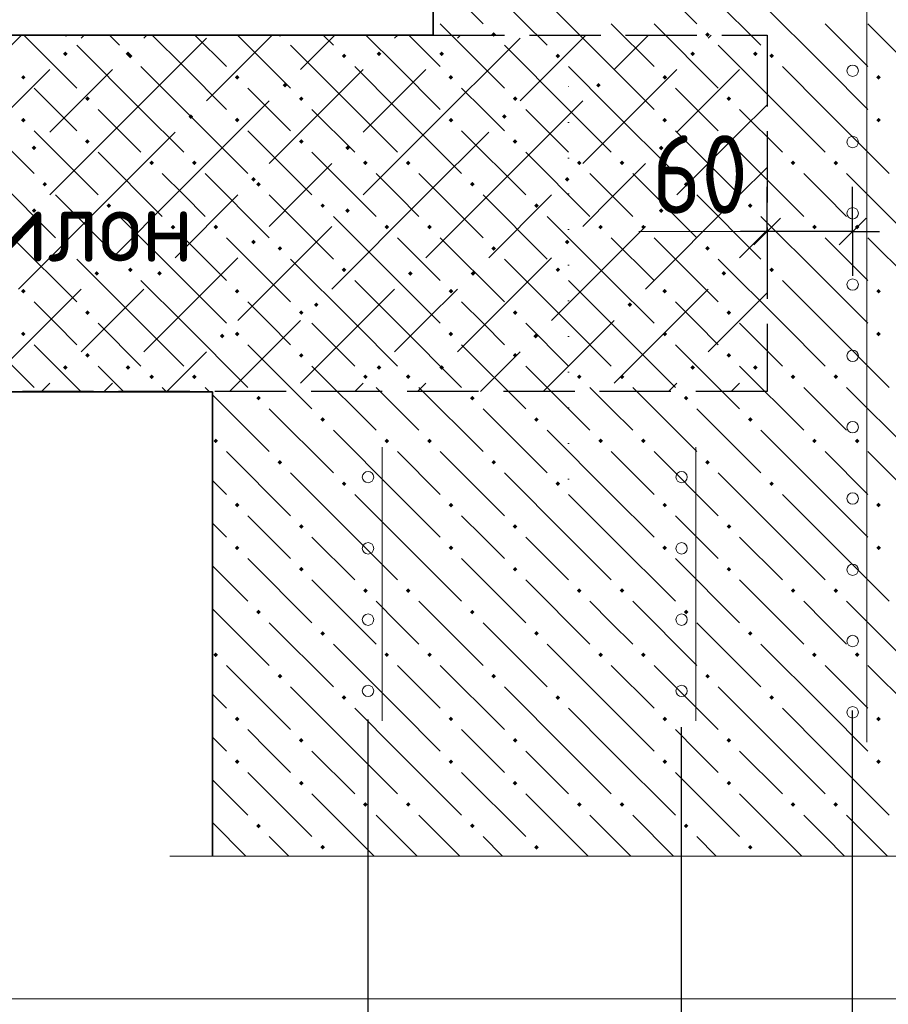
# Model space of a CAD drawing. Header units: millimetres. Extents: x 0 to 50400, y 0 to 35640.
# Tile 30 of 52: x 21559 to 24485, y 11624 to 14938. Entities that reach past the tile are written whole.
import ezdxf

# ---------------------------------------------------------------- set-up
doc = ezdxf.new("R2010")
doc.units = ezdxf.units.MM
doc.linetypes.add('______2', pattern=[324, 240, -84])
doc.linetypes.add('______9', pattern=[120, 0, -120])
for name, color, linetype, lineweight in [('Standard', 7, 'Continuous', 25), ('ЖБ Перекрытие верхний уровень', 7, 'Continuous', 35), ('ЖБ Пилон', 7, 'Continuous', 35), ('Размерная линия_ общее', 7, 'Continuous', 13)]:
    doc.layers.add(name, color=color, linetype=linetype, lineweight=lineweight)
doc.layers.add('Вспомогательная арматура', color=7, linetype='Continuous', lineweight=18, true_color=0x656565)
doc.layers.add('Поперечная арматура', color=7, linetype='Continuous', lineweight=18, true_color=0x5a2814)
doc.layers.add('Размерная выноска', color=7, linetype='Continuous')
doc.styles.add('ISOCPEUR', font='txt')

msp = doc.modelspace()

# ---------------------------------------------------------------- hatches: boundary and pattern name
at = {"layer": 'Standard', "linetype": 'Continuous', "lineweight": 13, "transparency": 33554687}
for points in [[(21705.5, 14823.5), (21713.3, 14831.3), (21721.1, 14823.5), (21713.3, 14815.7)], [(21916.7, 14823.5), (21924.5, 14831.3), (21932.3, 14823.5), (21924.5, 14815.7)], [(22761.5, 14823.5), (22769.3, 14831.3), (22777.1, 14823.5), (22769.3, 14815.7)], [(22972.7, 14823.5), (22980.5, 14831.3), (22988.3, 14823.5), (22980.5, 14815.7)], [(23817.5, 14823.5), (23825.3, 14831.3), (23833.1, 14823.5), (23825.3, 14815.7)], [(24028.7, 14823.5), (24036.5, 14831.3), (24044.3, 14823.5), (24036.5, 14815.7)], [(22444.7, 14717.9), (22452.5, 14725.7), (22460.3, 14717.9), (22452.5, 14710.1)], [(23500.7, 14717.9), (23508.5, 14725.7), (23516.3, 14717.9), (23508.5, 14710.1)], [(22127.9, 14612.3), (22135.7, 14620.1), (22143.5, 14612.3), (22135.7, 14604.5)], [(23183.9, 14612.3), (23191.7, 14620.1), (23199.5, 14612.3), (23191.7, 14604.5)], [(21599.9, 14506.7), (21607.7, 14514.5), (21615.5, 14506.7), (21607.7, 14498.9)], [(22655.9, 14506.7), (22663.7, 14514.5), (22671.5, 14506.7), (22663.7, 14498.9)], [(23711.9, 14506.7), (23719.7, 14514.5), (23727.5, 14506.7), (23719.7, 14498.9)], [(22339.1, 14401.1), (22346.9, 14408.9), (22354.7, 14401.1), (22346.9, 14393.3)], [(23395.1, 14401.1), (23402.9, 14408.9), (23410.7, 14401.1), (23402.9, 14393.3)], [(21599.9, 14295.5), (21607.7, 14303.3), (21615.5, 14295.5), (21607.7, 14287.7)], [(22655.9, 14295.5), (22663.7, 14303.3), (22671.5, 14295.5), (22663.7, 14287.7)], [(23711.9, 14295.5), (23719.7, 14303.3), (23727.5, 14295.5), (23719.7, 14287.7)], [(22339.1, 14189.9), (22346.9, 14197.7), (22354.7, 14189.9), (22346.9, 14182.1)], [(23395.1, 14189.9), (23402.9, 14197.7), (23410.7, 14189.9), (23402.9, 14182.1)], [(21811.1, 14084.3), (21818.9, 14092.1), (21826.7, 14084.3), (21818.9, 14076.5)], [(22022.3, 14084.3), (22030.1, 14092.1), (22037.9, 14084.3), (22030.1, 14076.5)], [(22867.1, 14084.3), (22874.9, 14092.1), (22882.7, 14084.3), (22874.9, 14076.5)], [(23078.3, 14084.3), (23086.1, 14092.1), (23093.9, 14084.3), (23086.1, 14076.5)], [(23923.1, 14084.3), (23930.9, 14092.1), (23938.7, 14084.3), (23930.9, 14076.5)], [(22550.3, 13978.7), (22558.1, 13986.5), (22565.9, 13978.7), (22558.1, 13970.9)], [(23606.3, 13978.7), (23614.1, 13986.5), (23621.9, 13978.7), (23614.1, 13970.9)], [(22233.5, 13873.1), (22241.3, 13880.9), (22249.1, 13873.1), (22241.3, 13865.3)], [(23289.5, 13873.1), (23297.3, 13880.9), (23305.1, 13873.1), (23297.3, 13865.3)], [(21705.5, 13767.5), (21713.3, 13775.3), (21721.1, 13767.5), (21713.3, 13759.7)], [(21916.7, 13767.5), (21924.5, 13775.3), (21932.3, 13767.5), (21924.5, 13759.7)], [(22761.5, 13767.5), (22769.3, 13775.3), (22777.1, 13767.5), (22769.3, 13759.7)], [(22972.7, 13767.5), (22980.5, 13775.3), (22988.3, 13767.5), (22980.5, 13759.7)], [(23817.5, 13767.5), (23825.3, 13775.3), (23833.1, 13767.5), (23825.3, 13759.7)], [(24028.7, 13767.5), (24036.5, 13775.3), (24044.3, 13767.5), (24036.5, 13759.7)]]:
    msp.add_hatch(color=7, dxfattribs=at).paths.add_polyline_path(points, flags=16)
at = {"layer": 'ЖБ Перекрытие верхний уровень', "linetype": 'Continuous', "lineweight": 18, "transparency": 33554687}
for points in [[(21721.8, 14886.6), (21715.7, 14880.5), (21709.6, 14886.6)], [(22441.8, 14886.6), (22435.7, 14880.5), (22429.6, 14886.6)], [(23147.9, 14888.3), (23155.7, 14896.1), (23163.5, 14888.3), (23155.7, 14880.5)], [(23867.9, 14888.3), (23875.7, 14896.1), (23883.5, 14888.3), (23875.7, 14880.5)], [(21923.9, 14816.3), (21931.7, 14824.1), (21939.5, 14816.3), (21931.7, 14808.5)], [(22643.9, 14816.3), (22651.7, 14824.1), (22659.5, 14816.3), (22651.7, 14808.5)], [(23363.9, 14816.3), (23371.7, 14824.1), (23379.5, 14816.3), (23371.7, 14808.5)], [(24083.9, 14816.3), (24091.7, 14824.1), (24099.5, 14816.3), (24091.7, 14808.5)], [(21563.9, 14744.3), (21571.7, 14752.1), (21579.5, 14744.3), (21571.7, 14736.5)], [(22283.9, 14744.3), (22291.7, 14752.1), (22299.5, 14744.3), (22291.7, 14736.5)], [(23003.9, 14744.3), (23011.7, 14752.1), (23019.5, 14744.3), (23011.7, 14736.5)], [(23723.9, 14744.3), (23731.7, 14752.1), (23739.5, 14744.3), (23731.7, 14736.5)], [(24443.9, 14744.3), (24451.7, 14752.1), (24459.5, 14744.3), (24451.7, 14736.5)], [(21779.9, 14672.3), (21787.7, 14680.1), (21795.5, 14672.3), (21787.7, 14664.5)], [(22499.9, 14672.3), (22507.7, 14680.1), (22515.5, 14672.3), (22507.7, 14664.5)], [(23219.9, 14672.3), (23227.7, 14680.1), (23235.5, 14672.3), (23227.7, 14664.5)], [(23939.9, 14672.3), (23947.7, 14680.1), (23955.5, 14672.3), (23947.7, 14664.5)], [(21563.9, 14600.3), (21571.7, 14608.1), (21579.5, 14600.3), (21571.7, 14592.5)], [(22283.9, 14600.3), (22291.7, 14608.1), (22299.5, 14600.3), (22291.7, 14592.5)], [(23003.9, 14600.3), (23011.7, 14608.1), (23019.5, 14600.3), (23011.7, 14592.5)], [(23723.9, 14600.3), (23731.7, 14608.1), (23739.5, 14600.3), (23731.7, 14592.5)], [(24443.9, 14600.3), (24451.7, 14608.1), (24459.5, 14600.3), (24451.7, 14592.5)], [(21779.9, 14528.3), (21787.7, 14536.1), (21795.5, 14528.3), (21787.7, 14520.5)], [(22499.9, 14528.3), (22507.7, 14536.1), (22515.5, 14528.3), (22507.7, 14520.5)], [(23219.9, 14528.3), (23227.7, 14536.1), (23235.5, 14528.3), (23227.7, 14520.5)], [(23939.9, 14528.3), (23947.7, 14536.1), (23955.5, 14528.3), (23947.7, 14520.5)], [(21995.9, 14456.3), (22003.7, 14464.1), (22011.5, 14456.3), (22003.7, 14448.5)], [(22139.9, 14456.3), (22147.7, 14464.1), (22155.5, 14456.3), (22147.7, 14448.5)], [(22715.9, 14456.3), (22723.7, 14464.1), (22731.5, 14456.3), (22723.7, 14448.5)], [(22859.9, 14456.3), (22867.7, 14464.1), (22875.5, 14456.3), (22867.7, 14448.5)], [(23435.9, 14456.3), (23443.7, 14464.1), (23451.5, 14456.3), (23443.7, 14448.5)], [(23579.9, 14456.3), (23587.7, 14464.1), (23595.5, 14456.3), (23587.7, 14448.5)], [(24155.9, 14456.3), (24163.7, 14464.1), (24171.5, 14456.3), (24163.7, 14448.5)], [(24299.9, 14456.3), (24307.7, 14464.1), (24315.5, 14456.3), (24307.7, 14448.5)], [(21635.9, 14384.3), (21643.7, 14392.1), (21651.5, 14384.3), (21643.7, 14376.5)], [(22355.9, 14384.3), (22363.7, 14392.1), (22371.5, 14384.3), (22363.7, 14376.5)], [(23075.9, 14384.3), (23083.7, 14392.1), (23091.5, 14384.3), (23083.7, 14376.5)], [(23795.9, 14384.3), (23803.7, 14392.1), (23811.5, 14384.3), (23803.7, 14376.5)], [(21851.9, 14312.3), (21859.7, 14320.1), (21867.5, 14312.3), (21859.7, 14304.5)], [(22571.9, 14312.3), (22579.7, 14320.1), (22587.5, 14312.3), (22579.7, 14304.5)], [(23291.9, 14312.3), (23299.7, 14320.1), (23307.5, 14312.3), (23299.7, 14304.5)], [(24011.9, 14312.3), (24019.7, 14320.1), (24027.5, 14312.3), (24019.7, 14304.5)], [(22067.9, 14240.3), (22075.7, 14248.1), (22083.5, 14240.3), (22075.7, 14232.5)], [(22211.9, 14240.3), (22219.7, 14248.1), (22227.5, 14240.3), (22219.7, 14232.5)], [(22787.9, 14240.3), (22795.7, 14248.1), (22803.5, 14240.3), (22795.7, 14232.5)], [(22931.9, 14240.3), (22939.7, 14248.1), (22947.5, 14240.3), (22939.7, 14232.5)], [(23507.9, 14240.3), (23515.7, 14248.1), (23523.5, 14240.3), (23515.7, 14232.5)], [(23651.9, 14240.3), (23659.7, 14248.1), (23667.5, 14240.3), (23659.7, 14232.5)], [(24227.9, 14240.3), (24235.7, 14248.1), (24243.5, 14240.3), (24235.7, 14232.5)], [(24371.9, 14240.3), (24379.7, 14248.1), (24387.5, 14240.3), (24379.7, 14232.5)], [(21707.9, 14168.3), (21715.7, 14176.1), (21723.5, 14168.3), (21715.7, 14160.5)], [(22427.9, 14168.3), (22435.7, 14176.1), (22443.5, 14168.3), (22435.7, 14160.5)], [(23147.9, 14168.3), (23155.7, 14176.1), (23163.5, 14168.3), (23155.7, 14160.5)], [(23867.9, 14168.3), (23875.7, 14176.1), (23883.5, 14168.3), (23875.7, 14160.5)], [(21923.9, 14096.3), (21931.7, 14104.1), (21939.5, 14096.3), (21931.7, 14088.5)], [(22643.9, 14096.3), (22651.7, 14104.1), (22659.5, 14096.3), (22651.7, 14088.5)], [(23363.9, 14096.3), (23371.7, 14104.1), (23379.5, 14096.3), (23371.7, 14088.5)], [(24083.9, 14096.3), (24091.7, 14104.1), (24099.5, 14096.3), (24091.7, 14088.5)], [(21563.9, 14024.3), (21571.7, 14032.1), (21579.5, 14024.3), (21571.7, 14016.5)], [(22283.9, 14024.3), (22291.7, 14032.1), (22299.5, 14024.3), (22291.7, 14016.5)], [(23003.9, 14024.3), (23011.7, 14032.1), (23019.5, 14024.3), (23011.7, 14016.5)], [(23723.9, 14024.3), (23731.7, 14032.1), (23739.5, 14024.3), (23731.7, 14016.5)], [(24443.9, 14024.3), (24451.7, 14032.1), (24459.5, 14024.3), (24451.7, 14016.5)], [(21779.9, 13952.3), (21787.7, 13960.1), (21795.5, 13952.3), (21787.7, 13944.5)], [(22499.9, 13952.3), (22507.7, 13960.1), (22515.5, 13952.3), (22507.7, 13944.5)], [(23219.9, 13952.3), (23227.7, 13960.1), (23235.5, 13952.3), (23227.7, 13944.5)], [(23939.9, 13952.3), (23947.7, 13960.1), (23955.5, 13952.3), (23947.7, 13944.5)], [(21563.9, 13880.3), (21571.7, 13888.1), (21579.5, 13880.3), (21571.7, 13872.5)], [(22283.9, 13880.3), (22291.7, 13888.1), (22299.5, 13880.3), (22291.7, 13872.5)], [(23003.9, 13880.3), (23011.7, 13888.1), (23019.5, 13880.3), (23011.7, 13872.5)], [(23723.9, 13880.3), (23731.7, 13888.1), (23739.5, 13880.3), (23731.7, 13872.5)], [(24443.9, 13880.3), (24451.7, 13888.1), (24459.5, 13880.3), (24451.7, 13872.5)], [(21779.9, 13808.3), (21787.7, 13816.1), (21795.5, 13808.3), (21787.7, 13800.5)], [(22499.9, 13808.3), (22507.7, 13816.1), (22515.5, 13808.3), (22507.7, 13800.5)], [(23219.9, 13808.3), (23227.7, 13816.1), (23235.5, 13808.3), (23227.7, 13800.5)], [(23939.9, 13808.3), (23947.7, 13816.1), (23955.5, 13808.3), (23947.7, 13800.5)], [(21995.9, 13736.3), (22003.7, 13744.1), (22011.5, 13736.3), (22003.7, 13728.5)], [(22139.9, 13736.3), (22147.7, 13744.1), (22155.5, 13736.3), (22147.7, 13728.5)], [(22715.9, 13736.3), (22723.7, 13744.1), (22731.5, 13736.3), (22723.7, 13728.5)], [(22859.9, 13736.3), (22867.7, 13744.1), (22875.5, 13736.3), (22867.7, 13728.5)], [(23435.9, 13736.3), (23443.7, 13744.1), (23451.5, 13736.3), (23443.7, 13728.5)], [(23579.9, 13736.3), (23587.7, 13744.1), (23595.5, 13736.3), (23587.7, 13728.5)], [(24155.9, 13736.3), (24163.7, 13744.1), (24171.5, 13736.3), (24163.7, 13728.5)], [(24299.9, 13736.3), (24307.7, 13744.1), (24315.5, 13736.3), (24307.7, 13728.5)], [(22355.9, 13664.3), (22363.7, 13672.1), (22371.5, 13664.3), (22363.7, 13656.5)], [(23075.9, 13664.3), (23083.7, 13672.1), (23091.5, 13664.3), (23083.7, 13656.5)], [(23795.9, 13664.3), (23803.7, 13672.1), (23811.5, 13664.3), (23803.7, 13656.5)], [(22571.9, 13592.3), (22579.7, 13600.1), (22587.5, 13592.3), (22579.7, 13584.5)], [(23291.9, 13592.3), (23299.7, 13600.1), (23307.5, 13592.3), (23299.7, 13584.5)], [(24011.9, 13592.3), (24019.7, 13600.1), (24027.5, 13592.3), (24019.7, 13584.5)], [(22211.9, 13520.3), (22219.7, 13528.1), (22227.5, 13520.3), (22219.7, 13512.5)], [(22787.9, 13520.3), (22795.7, 13528.1), (22803.5, 13520.3), (22795.7, 13512.5)], [(22931.9, 13520.3), (22939.7, 13528.1), (22947.5, 13520.3), (22939.7, 13512.5)], [(23507.9, 13520.3), (23515.7, 13528.1), (23523.5, 13520.3), (23515.7, 13512.5)], [(23651.9, 13520.3), (23659.7, 13528.1), (23667.5, 13520.3), (23659.7, 13512.5)], [(24227.9, 13520.3), (24235.7, 13528.1), (24243.5, 13520.3), (24235.7, 13512.5)], [(24371.9, 13520.3), (24379.7, 13528.1), (24387.5, 13520.3), (24379.7, 13512.5)], [(22427.9, 13448.3), (22435.7, 13456.1), (22443.5, 13448.3), (22435.7, 13440.5)], [(23147.9, 13448.3), (23155.7, 13456.1), (23163.5, 13448.3), (23155.7, 13440.5)], [(23867.9, 13448.3), (23875.7, 13456.1), (23883.5, 13448.3), (23875.7, 13440.5)], [(22643.9, 13376.3), (22651.7, 13384.1), (22659.5, 13376.3), (22651.7, 13368.5)], [(23363.9, 13376.3), (23371.7, 13384.1), (23379.5, 13376.3), (23371.7, 13368.5)], [(24083.9, 13376.3), (24091.7, 13384.1), (24099.5, 13376.3), (24091.7, 13368.5)], [(22283.9, 13304.3), (22291.7, 13312.1), (22299.5, 13304.3), (22291.7, 13296.5)], [(23003.9, 13304.3), (23011.7, 13312.1), (23019.5, 13304.3), (23011.7, 13296.5)], [(23723.9, 13304.3), (23731.7, 13312.1), (23739.5, 13304.3), (23731.7, 13296.5)], [(24443.9, 13304.3), (24451.7, 13312.1), (24459.5, 13304.3), (24451.7, 13296.5)], [(22499.9, 13232.3), (22507.7, 13240.1), (22515.5, 13232.3), (22507.7, 13224.5)], [(23219.9, 13232.3), (23227.7, 13240.1), (23235.5, 13232.3), (23227.7, 13224.5)], [(23939.9, 13232.3), (23947.7, 13240.1), (23955.5, 13232.3), (23947.7, 13224.5)], [(22283.9, 13160.3), (22291.7, 13168.1), (22299.5, 13160.3), (22291.7, 13152.5)], [(23003.9, 13160.3), (23011.7, 13168.1), (23019.5, 13160.3), (23011.7, 13152.5)], [(23723.9, 13160.3), (23731.7, 13168.1), (23739.5, 13160.3), (23731.7, 13152.5)], [(24443.9, 13160.3), (24451.7, 13168.1), (24459.5, 13160.3), (24451.7, 13152.5)], [(22499.9, 13088.3), (22507.7, 13096.1), (22515.5, 13088.3), (22507.7, 13080.5)], [(23219.9, 13088.3), (23227.7, 13096.1), (23235.5, 13088.3), (23227.7, 13080.5)], [(23939.9, 13088.3), (23947.7, 13096.1), (23955.5, 13088.3), (23947.7, 13080.5)], [(22715.9, 13016.3), (22723.7, 13024.1), (22731.5, 13016.3), (22723.7, 13008.5)], [(22859.9, 13016.3), (22867.7, 13024.1), (22875.5, 13016.3), (22867.7, 13008.5)], [(23435.9, 13016.3), (23443.7, 13024.1), (23451.5, 13016.3), (23443.7, 13008.5)], [(23579.9, 13016.3), (23587.7, 13024.1), (23595.5, 13016.3), (23587.7, 13008.5)], [(24155.9, 13016.3), (24163.7, 13024.1), (24171.5, 13016.3), (24163.7, 13008.5)], [(24299.9, 13016.3), (24307.7, 13024.1), (24315.5, 13016.3), (24307.7, 13008.5)], [(22355.9, 12944.3), (22363.7, 12952.1), (22371.5, 12944.3), (22363.7, 12936.5)], [(23075.9, 12944.3), (23083.7, 12952.1), (23091.5, 12944.3), (23083.7, 12936.5)], [(23795.9, 12944.3), (23803.7, 12952.1), (23811.5, 12944.3), (23803.7, 12936.5)], [(22571.9, 12872.3), (22579.7, 12880.1), (22587.5, 12872.3), (22579.7, 12864.5)], [(23291.9, 12872.3), (23299.7, 12880.1), (23307.5, 12872.3), (23299.7, 12864.5)], [(24011.9, 12872.3), (24019.7, 12880.1), (24027.5, 12872.3), (24019.7, 12864.5)], [(22211.9, 12800.3), (22219.7, 12808.1), (22227.5, 12800.3), (22219.7, 12792.5)], [(22787.9, 12800.3), (22795.7, 12808.1), (22803.5, 12800.3), (22795.7, 12792.5)], [(22931.9, 12800.3), (22939.7, 12808.1), (22947.5, 12800.3), (22939.7, 12792.5)], [(23507.9, 12800.3), (23515.7, 12808.1), (23523.5, 12800.3), (23515.7, 12792.5)], [(23651.9, 12800.3), (23659.7, 12808.1), (23667.5, 12800.3), (23659.7, 12792.5)], [(24227.9, 12800.3), (24235.7, 12808.1), (24243.5, 12800.3), (24235.7, 12792.5)], [(24371.9, 12800.3), (24379.7, 12808.1), (24387.5, 12800.3), (24379.7, 12792.5)], [(22427.9, 12728.3), (22435.7, 12736.1), (22443.5, 12728.3), (22435.7, 12720.5)], [(23147.9, 12728.3), (23155.7, 12736.1), (23163.5, 12728.3), (23155.7, 12720.5)], [(23867.9, 12728.3), (23875.7, 12736.1), (23883.5, 12728.3), (23875.7, 12720.5)], [(22643.9, 12656.3), (22651.7, 12664.1), (22659.5, 12656.3), (22651.7, 12648.5)], [(23363.9, 12656.3), (23371.7, 12664.1), (23379.5, 12656.3), (23371.7, 12648.5)], [(24083.9, 12656.3), (24091.7, 12664.1), (24099.5, 12656.3), (24091.7, 12648.5)], [(22283.9, 12584.3), (22291.7, 12592.1), (22299.5, 12584.3), (22291.7, 12576.5)], [(23003.9, 12584.3), (23011.7, 12592.1), (23019.5, 12584.3), (23011.7, 12576.5)], [(23723.9, 12584.3), (23731.7, 12592.1), (23739.5, 12584.3), (23731.7, 12576.5)], [(24443.9, 12584.3), (24451.7, 12592.1), (24459.5, 12584.3), (24451.7, 12576.5)], [(22499.9, 12512.3), (22507.7, 12520.1), (22515.5, 12512.3), (22507.7, 12504.5)], [(23219.9, 12512.3), (23227.7, 12520.1), (23235.5, 12512.3), (23227.7, 12504.5)], [(23939.9, 12512.3), (23947.7, 12520.1), (23955.5, 12512.3), (23947.7, 12504.5)], [(22283.9, 12440.3), (22291.7, 12448.1), (22299.5, 12440.3), (22291.7, 12432.5)], [(23003.9, 12440.3), (23011.7, 12448.1), (23019.5, 12440.3), (23011.7, 12432.5)], [(23723.9, 12440.3), (23731.7, 12448.1), (23739.5, 12440.3), (23731.7, 12432.5)], [(24443.9, 12440.3), (24451.7, 12448.1), (24459.5, 12440.3), (24451.7, 12432.5)], [(22499.9, 12368.3), (22507.7, 12376.1), (22515.5, 12368.3), (22507.7, 12360.5)], [(23219.9, 12368.3), (23227.7, 12376.1), (23235.5, 12368.3), (23227.7, 12360.5)], [(23939.9, 12368.3), (23947.7, 12376.1), (23955.5, 12368.3), (23947.7, 12360.5)], [(22715.9, 12296.3), (22723.7, 12304.1), (22731.5, 12296.3), (22723.7, 12288.5)], [(22859.9, 12296.3), (22867.7, 12304.1), (22875.5, 12296.3), (22867.7, 12288.5)], [(23435.9, 12296.3), (23443.7, 12304.1), (23451.5, 12296.3), (23443.7, 12288.5)], [(23579.9, 12296.3), (23587.7, 12304.1), (23595.5, 12296.3), (23587.7, 12288.5)], [(24155.9, 12296.3), (24163.7, 12304.1), (24171.5, 12296.3), (24163.7, 12288.5)], [(24299.9, 12296.3), (24307.7, 12304.1), (24315.5, 12296.3), (24307.7, 12288.5)], [(22355.9, 12224.3), (22363.7, 12232.1), (22371.5, 12224.3), (22363.7, 12216.5)], [(23075.9, 12224.3), (23083.7, 12232.1), (23091.5, 12224.3), (23083.7, 12216.5)], [(23795.9, 12224.3), (23803.7, 12232.1), (23811.5, 12224.3), (23803.7, 12216.5)], [(22571.9, 12152.3), (22579.7, 12160.1), (22587.5, 12152.3), (22579.7, 12144.5)], [(23291.9, 12152.3), (23299.7, 12160.1), (23307.5, 12152.3), (23299.7, 12144.5)], [(24011.9, 12152.3), (24019.7, 12160.1), (24027.5, 12152.3), (24019.7, 12144.5)]]:
    msp.add_hatch(color=7, dxfattribs=at).paths.add_polyline_path(points, flags=16)

# ---------------------------------------------------------------- linework, layer by layer
at = {"layer": 'Standard', "color": 253, "linetype": 'Continuous', "lineweight": 13, "true_color": 0xa0a0a0, "transparency": 33554687}
for p, q in [((21565.2, 14886.6), (21449.3, 14770.7)), ((21766.1, 14876.3), (21776.4, 14886.6)), ((21987.6, 14886.6), (21977.3, 14876.3)), ((22410, 14886.6), (22188.5, 14665.1)), ((22621.2, 14886.6), (22505.3, 14770.7)), ((22822.1, 14876.3), (22832.4, 14886.6)), ((23043.6, 14886.6), (23033.3, 14876.3)), ((23466, 14886.6), (23244.5, 14665.1)), ((23677.2, 14886.6), (23561.3, 14770.7)), ((23878.1, 14876.3), (23888.4, 14886.6)), ((21871.7, 14559.5), (22188.5, 14876.3)), ((22927.7, 14559.5), (23244.5, 14876.3)), ((21660.5, 14770.7), (21343.7, 14453.9)), ((21871.7, 14770.7), (21660.5, 14559.5)), ((22716.5, 14770.7), (22399.7, 14453.9)), ((22927.7, 14770.7), (22716.5, 14559.5)), ((23772.5, 14770.7), (23455.7, 14453.9)), ((23983.7, 14770.7), (23772.5, 14559.5)), ((22082.9, 14348.3), (22399.7, 14665.1)), ((23138.9, 14348.3), (23455.7, 14665.1)), ((23983.7, 14559.5), (24076.5, 14652.3)), ((21871.7, 14559.5), (21660.5, 14348.3)), ((22082.9, 14559.5), (21871.7, 14348.3)), ((22927.7, 14559.5), (22716.5, 14348.3)), ((23138.9, 14559.5), (22927.7, 14348.3)), ((23983.7, 14559.5), (23772.5, 14348.3)), ((22505.3, 14348.3), (22610.9, 14453.9)), ((23561.3, 14348.3), (23666.9, 14453.9)), ((24076.5, 14441.1), (23983.7, 14348.3)), ((21871.7, 14348.3), (21554.9, 14031.5)), ((22082.9, 14348.3), (21871.7, 14137.1)), ((22294.1, 14348.3), (22082.9, 14137.1)), ((22399.7, 14242.7), (22505.3, 14348.3)), ((22927.7, 14348.3), (22610.9, 14031.5)), ((23138.9, 14348.3), (22927.7, 14137.1)), ((23350.1, 14348.3), (23138.9, 14137.1)), ((23455.7, 14242.7), (23561.3, 14348.3)), ((23983.7, 14348.3), (23666.9, 14031.5)), ((22610.9, 14242.7), (22294.1, 13925.9)), ((23666.9, 14242.7), (23350.1, 13925.9)), ((24076.5, 14229.9), (23983.7, 14137.1)), ((22294.1, 14137.1), (21977.3, 13820.3)), ((23350.1, 14137.1), (23033.3, 13820.3)), ((21766.1, 14031.5), (21449.3, 13714.7)), ((21871.7, 13925.9), (21977.3, 14031.5)), ((22822.1, 14031.5), (22505.3, 13714.7)), ((22927.7, 13925.9), (23033.3, 14031.5)), ((23878.1, 14031.5), (23561.3, 13714.7)), ((23983.7, 13925.9), (24076.5, 14018.7)), ((21766.1, 13820.3), (21871.7, 13925.9)), ((22505.3, 13925.9), (22266, 13686.6)), ((22822.1, 13820.3), (22927.7, 13925.9)), ((23561.3, 13925.9), (23322, 13686.6)), ((23878.1, 13820.3), (23983.7, 13925.9)), ((22054.8, 13686.6), (22188.5, 13820.3)), ((23110.8, 13686.6), (23244.5, 13820.3)), ((21660.5, 13714.7), (21632.4, 13686.6)), ((21871.7, 13714.7), (21843.6, 13686.6)), ((22716.5, 13714.7), (22688.4, 13686.6)), ((22927.7, 13714.7), (22899.6, 13686.6)), ((23772.5, 13714.7), (23744.4, 13686.6)), ((23983.7, 13714.7), (23955.6, 13686.6))]:
    msp.add_line(p, q, dxfattribs=at)
at = {"layer": 'Standard', "color": 7, "linetype": '______9', "lineweight": 13, "transparency": 33554687}
msp.add_line((23407.5, 13391.8), (23407.5, 14794.6), dxfattribs=at)
msp.add_line((23407.5, 13391.8), (23407.5, 14794.6), dxfattribs=at)
at = {"layer": 'Standard', "color": 251, "linetype": 'Continuous', "lineweight": -3, "true_color": 0x656565, "transparency": 33554687}
for p, q in [((24076.5, 14225.6), (24076.5, 14375.6)), ((24364.5, 14225.6), (24364.5, 14375.6)), ((24076.5, 14225.6), (24076.5, 14256.3)), ((24364.5, 14225.6), (24364.5, 14273.4)), ((24076.5, 14225.6), (24076.5, 14075.6)), ((24364.5, 14225.6), (24364.5, 14075.6))]:
    msp.add_line(p, q, dxfattribs=at)
at = {"layer": 'Standard', "color": 7, "linetype": 'Continuous', "lineweight": 25, "transparency": 33554687}
for p, q in [((24121.5, 14270.6), (24031.5, 14180.6)), ((24409.5, 14270.6), (24319.5, 14180.6))]:
    msp.add_line(p, q, dxfattribs=at)
at = {"layer": 'Standard', "color": 7, "linetype": 'Continuous', "lineweight": -3, "transparency": 33554687}
for p, q in [((24076.5, 14225.6), (23986.5, 14225.6)), ((24364.5, 14225.6), (24076.5, 14225.6)), ((24364.5, 14225.6), (24454.5, 14225.6))]:
    msp.add_line(p, q, dxfattribs=at)
at = {"layer": 'Standard', "color": 254, "linetype": 'Continuous', "lineweight": 18, "true_color": 0xc4c4ff, "transparency": 33554687}
msp.add_lwpolyline([(17359.4, 11642.6), (26073.8, 11642.6), (26073.8, 16948.6), (17359.4, 16948.6), (17359.4, 11642.6)], dxfattribs=at)
at = {"layer": 'Standard', "color": 251, "linetype": 'Continuous', "lineweight": -3, "true_color": 0x656565, "transparency": 33554687}
for points in [[(24364.5, 11247.3), (24364.5, 11294.4), (24364.5, 11294.4), (24364.5, 12612.3)], [(22732.5, 11247.3), (22732.5, 11268.1), (22732.5, 11268.1), (22732.5, 11269.4), (22732.5, 11269.4), (22732.5, 11290.5), (22732.5, 11290.5), (22732.5, 12582.6)], [(23788.5, 11247.3), (23788.5, 11267.7), (23788.5, 11267.7), (23788.5, 11293.1), (23788.5, 11293.1), (23788.5, 12556.7)]]:
    msp.add_lwpolyline(points, dxfattribs=at)
at = {"layer": 'Вспомогательная арматура', "color": 251, "linetype": 'Continuous', "lineweight": 18, "true_color": 0x656565, "transparency": 33554687}
for p, q in [((24412.5, 16067.4), (24412.5, 12505.8)), ((24412.5, 16067.4), (24412.5, 12505.8)), ((22780.5, 13499.4), (22780.5, 12577.8)), ((22780.5, 13499.4), (22780.5, 12577.8)), ((23836.5, 13499.4), (23836.5, 12577.8)), ((23836.5, 13499.4), (23836.5, 12577.8))]:
    msp.add_line(p, q, dxfattribs=at)
at = {"layer": 'ЖБ Перекрытие верхний уровень', "color": 7, "linetype": 'Continuous', "lineweight": 35, "transparency": 33554687}
for p, q in [((22952, 16468.6), (22952, 14886.6)), ((22952, 14886.6), (21272, 14886.6)), ((21248.8, 13685.9), (22208.8, 13685.9)), ((22208.8, 13685.9), (22208.8, 12122.6))]:
    msp.add_line(p, q, dxfattribs=at)
at = {"layer": 'ЖБ Перекрытие верхний уровень', "color": 9, "linetype": 'Continuous', "lineweight": 18, "true_color": 0xc7c7c7, "transparency": 33554687}
for p, q in [((23623.7, 15140.3), (23839.7, 14924.3)), ((22952, 15092.1), (23119.7, 14924.3)), ((23119.7, 15068.3), (23335.7, 14852.3)), ((23839.7, 15068.3), (24055.7, 14852.3)), ((23551.7, 14780.3), (23335.7, 14996.3)), ((24271.7, 14780.3), (24055.7, 14996.3)), ((22975.7, 14924.3), (23191.7, 14708.3)), ((23551.7, 14924.3), (23695.7, 14780.3)), ((23695.7, 14924.3), (23911.7, 14708.3)), ((24271.7, 14924.3), (24415.7, 14780.3)), ((24415.7, 14924.3), (24631.7, 14708.3)), ((21573.4, 14886.6), (21751.7, 14708.3)), ((21861.4, 14886.6), (21895.7, 14852.3)), ((22111.7, 14780.3), (22005.4, 14886.6)), ((22149.4, 14886.6), (22255.7, 14780.3)), ((22293.4, 14886.6), (22471.7, 14708.3)), ((22581.4, 14886.6), (22615.7, 14852.3)), ((22831.7, 14780.3), (22725.4, 14886.6)), ((22869.4, 14886.6), (22975.7, 14780.3)), ((21967.7, 14636.3), (21751.7, 14852.3)), ((22687.7, 14636.3), (22471.7, 14852.3)), ((23407.7, 14636.3), (23191.7, 14852.3)), ((24127.7, 14636.3), (23911.7, 14852.3)), ((21967.7, 14780.3), (22111.7, 14636.3)), ((22111.7, 14780.3), (22255.7, 14636.3)), ((22687.7, 14780.3), (22831.7, 14636.3)), ((22831.7, 14780.3), (22975.7, 14636.3)), ((23407.7, 14780.3), (23551.7, 14636.3)), ((23551.7, 14780.3), (23695.7, 14636.3)), ((24127.7, 14780.3), (24271.7, 14636.3)), ((24271.7, 14780.3), (24415.7, 14636.3)), ((21679.7, 14636.3), (21607.7, 14708.3)), ((22399.7, 14636.3), (22327.7, 14708.3)), ((23119.7, 14636.3), (23047.7, 14708.3)), ((23839.7, 14636.3), (23767.7, 14708.3)), ((21391.7, 14636.3), (21607.7, 14420.3)), ((21751.7, 14564.3), (21679.7, 14636.3)), ((21823.7, 14636.3), (21967.7, 14492.3)), ((21967.7, 14636.3), (22111.7, 14492.3)), ((22111.7, 14636.3), (22327.7, 14420.3)), ((22471.7, 14564.3), (22399.7, 14636.3)), ((22543.7, 14636.3), (22687.7, 14492.3)), ((22687.7, 14636.3), (22831.7, 14492.3)), ((22831.7, 14636.3), (23047.7, 14420.3)), ((23191.7, 14564.3), (23119.7, 14636.3)), ((23263.7, 14636.3), (23407.7, 14492.3)), ((23407.7, 14636.3), (23551.7, 14492.3)), ((23551.7, 14636.3), (23767.7, 14420.3)), ((23911.7, 14564.3), (23839.7, 14636.3)), ((23983.7, 14636.3), (24127.7, 14492.3)), ((24127.7, 14636.3), (24271.7, 14492.3)), ((24271.7, 14636.3), (24487.7, 14420.3)), ((21607.7, 14564.3), (21823.7, 14348.3)), ((22327.7, 14564.3), (22543.7, 14348.3)), ((23047.7, 14564.3), (23263.7, 14348.3)), ((23767.7, 14564.3), (23983.7, 14348.3)), ((21823.7, 14492.3), (22039.7, 14276.3)), ((22543.7, 14492.3), (22759.7, 14276.3)), ((23263.7, 14492.3), (23479.7, 14276.3)), ((23983.7, 14492.3), (24199.7, 14276.3)), ((21463.7, 14420.3), (21679.7, 14204.3)), ((22111.7, 14348.3), (22039.7, 14420.3)), ((22183.7, 14420.3), (22399.7, 14204.3)), ((22831.7, 14348.3), (22759.7, 14420.3)), ((22903.7, 14420.3), (23119.7, 14204.3)), ((23551.7, 14348.3), (23479.7, 14420.3)), ((23623.7, 14420.3), (23839.7, 14204.3)), ((24271.7, 14348.3), (24199.7, 14420.3)), ((24343.7, 14420.3), (24559.7, 14204.3)), ((21679.7, 14348.3), (21895.7, 14132.3)), ((22183.7, 14276.3), (22111.7, 14348.3)), ((22399.7, 14348.3), (22615.7, 14132.3)), ((22903.7, 14276.3), (22831.7, 14348.3)), ((23119.7, 14348.3), (23335.7, 14132.3)), ((23623.7, 14276.3), (23551.7, 14348.3)), ((23839.7, 14348.3), (24055.7, 14132.3)), ((24343.7, 14276.3), (24271.7, 14348.3)), ((22111.7, 14060.3), (21895.7, 14276.3)), ((22831.7, 14060.3), (22615.7, 14276.3)), ((23551.7, 14060.3), (23335.7, 14276.3)), ((24271.7, 14060.3), (24055.7, 14276.3)), ((21535.7, 14204.3), (21751.7, 13988.3)), ((22111.7, 14204.3), (22255.7, 14060.3)), ((22255.7, 14204.3), (22471.7, 13988.3)), ((22831.7, 14204.3), (22975.7, 14060.3)), ((22975.7, 14204.3), (23191.7, 13988.3)), ((23551.7, 14204.3), (23695.7, 14060.3)), ((23695.7, 14204.3), (23911.7, 13988.3)), ((24271.7, 14204.3), (24415.7, 14060.3)), ((24415.7, 14204.3), (24631.7, 13988.3)), ((21967.7, 13916.3), (21751.7, 14132.3)), ((22687.7, 13916.3), (22471.7, 14132.3)), ((23407.7, 13916.3), (23191.7, 14132.3)), ((24127.7, 13916.3), (23911.7, 14132.3)), ((21967.7, 14060.3), (22111.7, 13916.3)), ((22111.7, 14060.3), (22255.7, 13916.3)), ((22687.7, 14060.3), (22831.7, 13916.3)), ((22831.7, 14060.3), (22975.7, 13916.3)), ((23407.7, 14060.3), (23551.7, 13916.3)), ((23551.7, 14060.3), (23695.7, 13916.3)), ((24127.7, 14060.3), (24271.7, 13916.3)), ((24271.7, 14060.3), (24415.7, 13916.3)), ((21679.7, 13916.3), (21607.7, 13988.3)), ((22399.7, 13916.3), (22327.7, 13988.3)), ((23119.7, 13916.3), (23047.7, 13988.3)), ((23839.7, 13916.3), (23767.7, 13988.3)), ((21391.7, 13916.3), (21607.7, 13700.3)), ((21751.7, 13844.3), (21679.7, 13916.3)), ((21823.7, 13916.3), (21967.7, 13772.3)), ((21967.7, 13916.3), (22111.7, 13772.3)), ((22111.7, 13916.3), (22327.7, 13700.3)), ((22471.7, 13844.3), (22399.7, 13916.3)), ((22543.7, 13916.3), (22687.7, 13772.3)), ((22687.7, 13916.3), (22831.7, 13772.3)), ((22831.7, 13916.3), (23047.7, 13700.3)), ((23191.7, 13844.3), (23119.7, 13916.3)), ((23263.7, 13916.3), (23407.7, 13772.3)), ((23407.7, 13916.3), (23551.7, 13772.3)), ((23551.7, 13916.3), (23767.7, 13700.3)), ((23911.7, 13844.3), (23839.7, 13916.3)), ((23983.7, 13916.3), (24127.7, 13772.3)), ((24127.7, 13916.3), (24271.7, 13772.3)), ((24271.7, 13916.3), (24487.7, 13700.3)), ((21607.7, 13844.3), (21766.1, 13685.9)), ((22327.7, 13844.3), (22543.7, 13628.3)), ((23047.7, 13844.3), (23263.7, 13628.3)), ((23767.7, 13844.3), (23983.7, 13628.3)), ((21823.7, 13772.3), (21910.1, 13685.9)), ((22543.7, 13772.3), (22759.7, 13556.3)), ((23263.7, 13772.3), (23479.7, 13556.3)), ((23983.7, 13772.3), (24199.7, 13556.3)), ((22054.1, 13685.9), (22039.7, 13700.3)), ((22183.7, 13700.3), (22198.1, 13685.9)), ((22831.7, 13628.3), (22759.7, 13700.3)), ((22903.7, 13700.3), (23119.7, 13484.3)), ((23551.7, 13628.3), (23479.7, 13700.3)), ((23623.7, 13700.3), (23839.7, 13484.3)), ((24271.7, 13628.3), (24199.7, 13700.3)), ((24343.7, 13700.3), (24559.7, 13484.3)), ((22208.8, 13675.3), (22399.7, 13484.3)), ((22399.7, 13628.3), (22615.7, 13412.3)), ((22903.7, 13556.3), (22831.7, 13628.3)), ((23119.7, 13628.3), (23335.7, 13412.3)), ((23623.7, 13556.3), (23551.7, 13628.3)), ((23839.7, 13628.3), (24055.7, 13412.3)), ((24343.7, 13556.3), (24271.7, 13628.3)), ((22831.7, 13340.3), (22615.7, 13556.3)), ((23551.7, 13340.3), (23335.7, 13556.3)), ((24271.7, 13340.3), (24055.7, 13556.3)), ((22255.7, 13484.3), (22471.7, 13268.3)), ((22831.7, 13484.3), (22975.7, 13340.3)), ((22975.7, 13484.3), (23191.7, 13268.3)), ((23551.7, 13484.3), (23695.7, 13340.3)), ((23695.7, 13484.3), (23911.7, 13268.3)), ((24271.7, 13484.3), (24415.7, 13340.3)), ((24415.7, 13484.3), (24631.7, 13268.3)), ((22687.7, 13196.3), (22471.7, 13412.3)), ((23407.7, 13196.3), (23191.7, 13412.3)), ((24127.7, 13196.3), (23911.7, 13412.3)), ((22208.8, 13387.3), (22255.7, 13340.3)), ((22687.7, 13340.3), (22831.7, 13196.3)), ((22831.7, 13340.3), (22975.7, 13196.3)), ((23407.7, 13340.3), (23551.7, 13196.3)), ((23551.7, 13340.3), (23695.7, 13196.3)), ((24127.7, 13340.3), (24271.7, 13196.3)), ((24271.7, 13340.3), (24415.7, 13196.3)), ((22399.7, 13196.3), (22327.7, 13268.3)), ((23119.7, 13196.3), (23047.7, 13268.3)), ((23839.7, 13196.3), (23767.7, 13268.3)), ((22208.8, 13243.3), (22255.7, 13196.3)), ((22471.7, 13124.3), (22399.7, 13196.3)), ((22543.7, 13196.3), (22687.7, 13052.3)), ((22687.7, 13196.3), (22831.7, 13052.3)), ((22831.7, 13196.3), (23047.7, 12980.3)), ((23191.7, 13124.3), (23119.7, 13196.3)), ((23263.7, 13196.3), (23407.7, 13052.3)), ((23407.7, 13196.3), (23551.7, 13052.3)), ((23551.7, 13196.3), (23767.7, 12980.3)), ((23911.7, 13124.3), (23839.7, 13196.3)), ((23983.7, 13196.3), (24127.7, 13052.3)), ((24127.7, 13196.3), (24271.7, 13052.3)), ((24271.7, 13196.3), (24487.7, 12980.3)), ((22208.8, 13099.3), (22327.7, 12980.3)), ((22327.7, 13124.3), (22543.7, 12908.3)), ((23047.7, 13124.3), (23263.7, 12908.3)), ((23767.7, 13124.3), (23983.7, 12908.3)), ((22543.7, 13052.3), (22759.7, 12836.3)), ((23263.7, 13052.3), (23479.7, 12836.3)), ((23983.7, 13052.3), (24199.7, 12836.3)), ((22831.7, 12908.3), (22759.7, 12980.3)), ((22903.7, 12980.3), (23119.7, 12764.3)), ((23551.7, 12908.3), (23479.7, 12980.3)), ((23623.7, 12980.3), (23839.7, 12764.3)), ((24271.7, 12908.3), (24199.7, 12980.3)), ((24343.7, 12980.3), (24559.7, 12764.3)), ((22208.8, 12955.3), (22399.7, 12764.3)), ((22399.7, 12908.3), (22615.7, 12692.3)), ((22903.7, 12836.3), (22831.7, 12908.3)), ((23119.7, 12908.3), (23335.7, 12692.3)), ((23623.7, 12836.3), (23551.7, 12908.3)), ((23839.7, 12908.3), (24055.7, 12692.3)), ((24343.7, 12836.3), (24271.7, 12908.3)), ((22831.7, 12620.3), (22615.7, 12836.3)), ((23551.7, 12620.3), (23335.7, 12836.3)), ((24271.7, 12620.3), (24055.7, 12836.3)), ((22255.7, 12764.3), (22471.7, 12548.3)), ((22831.7, 12764.3), (22975.7, 12620.3)), ((22975.7, 12764.3), (23191.7, 12548.3)), ((23551.7, 12764.3), (23695.7, 12620.3)), ((23695.7, 12764.3), (23911.7, 12548.3)), ((24271.7, 12764.3), (24415.7, 12620.3)), ((24415.7, 12764.3), (24631.7, 12548.3)), ((22208.8, 12667.3), (22255.7, 12620.3)), ((22687.7, 12476.3), (22471.7, 12692.3)), ((23407.7, 12476.3), (23191.7, 12692.3)), ((24127.7, 12476.3), (23911.7, 12692.3)), ((22687.7, 12620.3), (22831.7, 12476.3)), ((22831.7, 12620.3), (22975.7, 12476.3)), ((23407.7, 12620.3), (23551.7, 12476.3)), ((23551.7, 12620.3), (23695.7, 12476.3)), ((24127.7, 12620.3), (24271.7, 12476.3)), ((24271.7, 12620.3), (24415.7, 12476.3)), ((22399.7, 12476.3), (22327.7, 12548.3)), ((23119.7, 12476.3), (23047.7, 12548.3)), ((23839.7, 12476.3), (23767.7, 12548.3)), ((22208.8, 12523.3), (22255.7, 12476.3)), ((22471.7, 12404.3), (22399.7, 12476.3)), ((22543.7, 12476.3), (22687.7, 12332.3)), ((22687.7, 12476.3), (22831.7, 12332.3)), ((22831.7, 12476.3), (23047.7, 12260.3)), ((23191.7, 12404.3), (23119.7, 12476.3)), ((23263.7, 12476.3), (23407.7, 12332.3)), ((23407.7, 12476.3), (23551.7, 12332.3)), ((23551.7, 12476.3), (23767.7, 12260.3)), ((23911.7, 12404.3), (23839.7, 12476.3)), ((23983.7, 12476.3), (24127.7, 12332.3)), ((24127.7, 12476.3), (24271.7, 12332.3)), ((24271.7, 12476.3), (24487.7, 12260.3)), ((22327.7, 12404.3), (22543.7, 12188.3)), ((23047.7, 12404.3), (23263.7, 12188.3)), ((23767.7, 12404.3), (23983.7, 12188.3)), ((22208.8, 12379.3), (22327.7, 12260.3)), ((22543.7, 12332.3), (22753.4, 12122.6)), ((23263.7, 12332.3), (23473.4, 12122.6)), ((23983.7, 12332.3), (24193.4, 12122.6)), ((22208.8, 12235.3), (22321.4, 12122.6)), ((22831.7, 12188.3), (22759.7, 12260.3)), ((22903.7, 12260.3), (23041.4, 12122.6)), ((23551.7, 12188.3), (23479.7, 12260.3)), ((23623.7, 12260.3), (23761.4, 12122.6)), ((24271.7, 12188.3), (24199.7, 12260.3)), ((24343.7, 12260.3), (24481.4, 12122.6)), ((22399.7, 12188.3), (22465.4, 12122.6)), ((22897.4, 12122.6), (22831.7, 12188.3)), ((23119.7, 12188.3), (23185.4, 12122.6)), ((23617.4, 12122.6), (23551.7, 12188.3)), ((23839.7, 12188.3), (23905.4, 12122.6)), ((24337.4, 12122.6), (24271.7, 12188.3))]:
    msp.add_line(p, q, dxfattribs=at)
at = {"layer": 'ЖБ Пилон', "color": 253, "linetype": '______2', "lineweight": -3, "true_color": 0xababab, "transparency": 33554687}
for p, q in [((22952, 14886.6), (24076.5, 14886.6)), ((24076.5, 14886.6), (24076.5, 13686.6)), ((24076.5, 13686.6), (19276.5, 13686.6))]:
    msp.add_line(p, q, dxfattribs=at)
at = {"layer": 'Поперечная арматура', "color": 19, "linetype": 'Continuous', "lineweight": 18, "true_color": 0x5a2814, "transparency": 33554687}
for centre in [(24364.5, 14766.6), (24364.5, 14526.6), (24364.5, 14286.6), (24364.5, 14046.6), (24364.5, 13806.6), (24364.5, 13566.6), (22732.5, 13398.6), (23788.5, 13398.6), (24364.5, 13326.6), (22732.5, 13158.6), (23788.5, 13158.6), (24364.5, 13086.6), (22732.5, 12918.6), (23788.5, 12918.6), (24364.5, 12846.6), (22732.5, 12678.6), (23788.5, 12678.6), (24364.5, 12606.6)]:
    msp.add_circle(centre, 19.2, dxfattribs=at)
at = {"layer": 'Размерная выноска', "color": 7, "linetype": 'Continuous', "lineweight": 13, "transparency": 33554687}
msp.add_line((22064.8, 12122.6), (25737.8, 12122.6), dxfattribs=at)
at = {"layer": 'Размерная линия_ общее', "color": 7, "linetype": 'Continuous', "lineweight": 13, "transparency": 33554687}
msp.add_line((24076.5, 14225.6), (23644.5, 14225.6), dxfattribs=at)

# ---------------------------------------------------------------- texts
at = {"layer": 'Standard', "color": 7, "linetype": 'Continuous', "lineweight": 25, "transparency": 33554687, "insert": (23688.3, 14285.6), "char_height": 264, "width": 484.709, "attachment_point": 7, "style": 'ISOCPEUR'}
msp.add_mtext('\\W0.87;60', dxfattribs=at)
at = {"layer": 'Standard', "color": 251, "linetype": 'Continuous', "lineweight": 18, "true_color": 0x575757, "transparency": 33554687, "insert": (21251.5, 14123.8), "char_height": 240, "width": 968.354, "attachment_point": 7, "style": 'ISOCPEUR'}
msp.add_mtext('\\W0.94;Пилон', dxfattribs=at)

doc.saveas('drawing.dxf')
